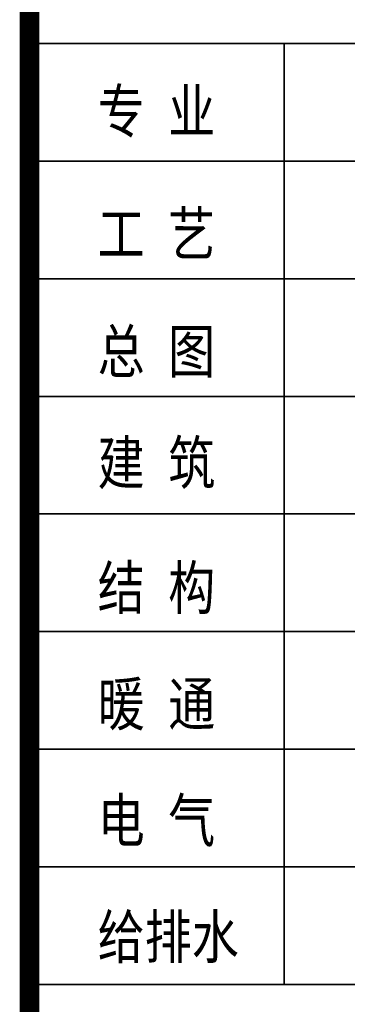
# Model space of a CAD drawing. Extents: x 797781 to 1255204, y 21234 to 1024248.
# Tile 71 of 256: x 1020270 to 1022779, y 55638 to 63170. Entities that reach past the tile are written whole.
import ezdxf

# ---------------------------------------------------------------- set-up
doc = ezdxf.new("R2010")
doc.units = 0
doc.header["$LTSCALE"] = 1000
doc.header["$MEASUREMENT"] = 0
doc.layers.add('230303生产综合楼-平面图_t8$0$图框', color=4, linetype='Continuous', lineweight=35)
doc.styles.add('230303生产综合楼-平面图_t8$0$-黑体', font='simhei.ttf', dxfattribs={"width": 0.8})

# ---------------------------------------------------------------- blocks, each defined once
blk = doc.blocks.new('230303生产综合楼-平面图_t8$0$图签')
at = {"layer": '230303生产综合楼-平面图_t8$0$图框', "color": 4}
for p, q in [((-4000, 14300), (0, 14300)), ((-4000, 13700), (0, 13700)), ((-4000, 13100), (0, 13100)), ((-4000, 12500), (0, 12500)), ((-4000, 11900), (0, 11900)), ((-4000, 11300), (0, 11300)), ((-4000, 10700), (0, 10700)), ((-4000, 10100), (0, 10100)), ((-4000, 9500), (0, 9500))]:
    blk.add_line(p, q, dxfattribs=at)
at = {"layer": '230303生产综合楼-平面图_t8$0$图框', "linetype": 'Continuous'}
blk.add_line((-2700, 9500), (-2700, 14300), dxfattribs=at)
at = {"layer": '230303生产综合楼-平面图_t8$0$图框', "style": '230303生产综合楼-平面图_t8$0$-黑体', "width": 0.8}
for s, p in [('专 业', (-3651.9, 13844.1)), ('工 艺', (-3651.9, 13219.1)), ('总 图', (-3651.9, 12619.1)), ('建 筑', (-3651.9, 12051.1)), ('结 构', (-3651.9, 11414.1)), ('暖 通', (-3651.9, 10821.1)), ('电 气', (-3651.9, 10227.1)), ('给排水', (-3651.9, 9634.1))]:
    blk.add_text(s, height=220, dxfattribs=at).set_placement(p)

msp = doc.modelspace()

# ---------------------------------------------------------------- linework, layer by layer
at = {"layer": '230303生产综合楼-平面图_t8$0$图框', "const_width": 150}
msp.add_lwpolyline([(1020344.8, 127638.8), (1020344.8, 41538.8)], dxfattribs=at)

# ---------------------------------------------------------------- block references
at = {"xscale": 1.5, "yscale": 1.5, "zscale": 1.5}
msp.add_blockref('230303生产综合楼-平面图_t8$0$图签', (1026344.8, 41538.8), dxfattribs=at)

doc.saveas('drawing.dxf')
